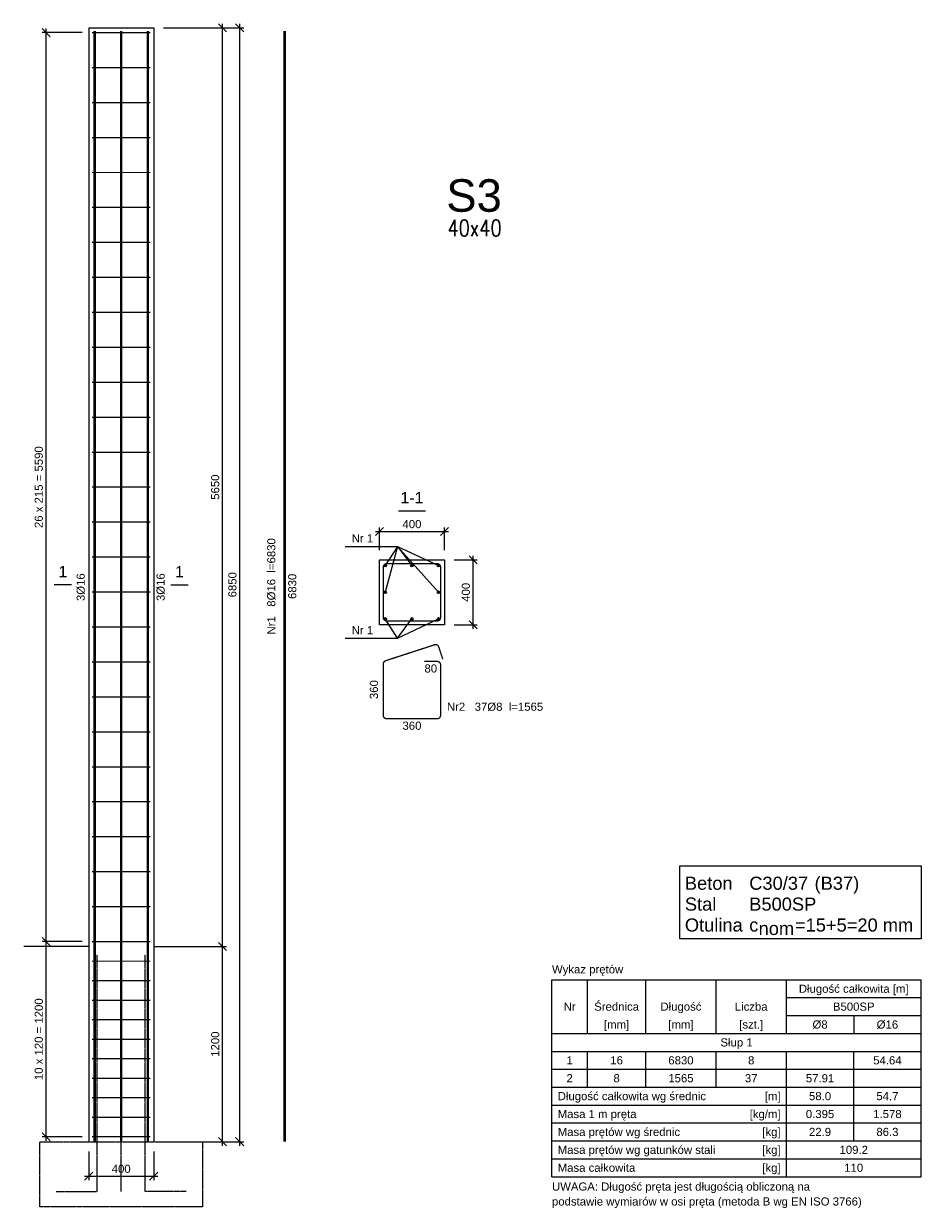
# Model space of a CAD drawing. Header units: millimetres. Extents: x -175722 to -110961, y 52375 to 104640.
# Tile 2 of 146: x -165005 to -159469, y 53265 to 60550. Entities that reach past the tile are written whole.
import ezdxf
from ezdxf.enums import TextEntityAlignment as Align

# ---------------------------------------------------------------- set-up
doc = ezdxf.new("R2010")
doc.units = ezdxf.units.MM
doc.linetypes.add('DASHED', pattern=[0.75, 0.5, -0.25])
for name, color, linetype in [('AS_Balustrady', 53, 'Continuous'), ('SPECBUD_Cienkie', 9, 'Continuous'), ('SPECBUD_Grube', 7, 'Continuous'), ('SPECBUD_Opisy', 6, 'Continuous'), ('SPECBUD_Pręty zbrojeniowe', 1, 'Continuous'), ('SPECBUD_Wymiary', 9, 'Continuous')]:
    doc.layers.add(name, color=color, linetype=linetype)
doc.styles.add('Arial', font='arial.ttf', dxfattribs={"height": 90})
doc.styles.add('e-cad_3', font='simplex.shx', dxfattribs={"width": 0.8})
doc.styles.add('SPECBUD_TXT', font='arial.ttf')
doc.dimstyles.new('SPECBUD_mm_20', dxfattribs={"dimscale": 20, "dimtxt": 2.5, "dimasz": 2.5, "dimexe": 1.25, "dimexo": 3, "dimgap": 1, "dimtad": 1, "dimdec": 0, "dimzin": 0, "dimtxsty": 'SPECBUD_TXT', "dimblk": 'OBLIQUE', "dimblk1": 'OBLIQUE', "dimblk2": 'OBLIQUE', "dimcen": 1, "dimclrt": 7, "dimadec": 0, "dimazin": 0, "dimtfac": 1, "dimtdec": 4, "dimtofl": 0, "dimtmove": 0, "dimatfit": 3, "dimfxl": 0, "dimtolj": 1, "dimtzin": 0, "dimarcsym": 0})

# ---------------------------------------------------------------- blocks, each defined once
blk = doc.blocks.new('_Oblique')
at = {"color": 0, "linetype": 'ByBlock', "lineweight": -2}
blk.add_line((-0.5, -0.5), (0.5, 0.5), dxfattribs=at)
blk = doc.blocks.new('*D469')
at = {"color": 0, "lineweight": -2, "transparency": 16777216}
for p, q in [((895.28, -63.5), (1283.6, -63.5)), ((1258.6, -5738.5), (1258.6, -38.5)), ((895.28, -5713.5), (1283.6, -5713.5)), ((1257.35, -5713.5), (1257.35, -5713.5))]:
    blk.add_line(p, q, dxfattribs=at)
at = {"layer": 'Defpoints', "color": 0, "transparency": 16777216}
for p in [(835.28, -63.5), (835.28, -5713.5)]:
    blk.add_point(p, dxfattribs=at)
at = {"transparency": 16777216, "xscale": 50, "yscale": 50}
for p, rotation in [((1258.6, -63.5), 90), ((1258.6, -5713.5), 270)]:
    blk.add_blockref('_Oblique', p, dxfattribs=dict(at, rotation=rotation))
at = {"color": 7, "transparency": 16777216, "style": 'SPECBUD_TXT'}
blk.add_text('5650', height=50, rotation=90, dxfattribs=at).set_placement((1238.6, -2888.5), align=Align.CENTER)
blk = doc.blocks.new('*D470')
at = {"color": 0, "lineweight": -2, "transparency": 16777216}
for p, q in [((895.28, -5713.5), (1283.6, -5713.5)), ((1258.6, -6938.5), (1258.6, -5688.5)), ((895.28, -6913.5), (1283.6, -6913.5)), ((1257.35, -6913.5), (1257.35, -6913.5))]:
    blk.add_line(p, q, dxfattribs=at)
at = {"layer": 'Defpoints', "color": 0, "transparency": 16777216}
for p in [(835.28, -5713.5), (835.28, -6913.5)]:
    blk.add_point(p, dxfattribs=at)
at = {"transparency": 16777216, "xscale": 50, "yscale": 50}
for p, rotation in [((1258.6, -5713.5), 90), ((1258.6, -6913.5), 270)]:
    blk.add_blockref('_Oblique', p, dxfattribs=dict(at, rotation=rotation))
at = {"color": 7, "transparency": 16777216, "style": 'SPECBUD_TXT'}
blk.add_text('1200', height=50, rotation=90, dxfattribs=at).set_placement((1238.6, -6313.5), align=Align.CENTER)
blk = doc.blocks.new('*D471')
at = {"color": 0, "lineweight": -2, "transparency": 16777216}
for p, q in [((895.28, -63.5), (1389.43, -63.5)), ((1364.43, -6938.5), (1364.43, -38.5)), ((895.28, -6913.5), (1389.43, -6913.5)), ((1363.18, -6913.5), (1363.18, -6913.5))]:
    blk.add_line(p, q, dxfattribs=at)
at = {"layer": 'Defpoints', "color": 0, "transparency": 16777216}
for p in [(835.28, -63.5), (835.28, -6913.5)]:
    blk.add_point(p, dxfattribs=at)
at = {"transparency": 16777216, "xscale": 50, "yscale": 50}
for p, rotation in [((1364.43, -63.5), 90), ((1364.43, -6913.5), 270)]:
    blk.add_blockref('_Oblique', p, dxfattribs=dict(at, rotation=rotation))
at = {"color": 7, "transparency": 16777216, "style": 'SPECBUD_TXT'}
blk.add_text('6850', height=50, rotation=90, dxfattribs=at).set_placement((1344.43, -3488.5), align=Align.CENTER)
blk = doc.blocks.new('*D472')
at = {"color": 0, "lineweight": -2, "transparency": 16777216}
for p, q in [((435.28, -6973.5), (435.28, -7150.16)), ((835.28, -6973.5), (835.28, -7150.16)), ((410.28, -7125.16), (860.28, -7125.16)), ((435.28, -7123.91), (435.28, -7123.91))]:
    blk.add_line(p, q, dxfattribs=at)
at = {"layer": 'Defpoints', "color": 0, "transparency": 16777216}
for p in [(435.28, -6913.5), (835.28, -6913.5)]:
    blk.add_point(p, dxfattribs=at)
at = {"transparency": 16777216, "xscale": 50, "yscale": 50, "rotation": 180}
blk.add_blockref('_Oblique', (435.28, -7125.16), dxfattribs=at)
at = {"transparency": 16777216, "xscale": 50, "yscale": 50}
blk.add_blockref('_Oblique', (835.28, -7125.16), dxfattribs=at)
at = {"color": 7, "transparency": 16777216, "style": 'SPECBUD_TXT'}
blk.add_text('400', height=50, dxfattribs=at).set_placement((635.28, -7105.16), align=Align.CENTER)
blk = doc.blocks.new('*D473')
at = {"color": 0, "lineweight": -2, "transparency": 16777216}
for p, q in [((173.03, -6908.5), (173.03, -5658.5)), ((395.28, -5683.5), (148.03, -5683.5)), ((395.28, -6883.5), (148.03, -6883.5)), ((174.28, -6883.5), (174.28, -6883.5))]:
    blk.add_line(p, q, dxfattribs=at)
at = {"layer": 'Defpoints', "color": 0, "transparency": 16777216}
for p in [(455.28, -5683.5), (455.28, -6883.5)]:
    blk.add_point(p, dxfattribs=at)
at = {"transparency": 16777216, "xscale": 50, "yscale": 50}
for p, rotation in [((173.03, -5683.5), 90), ((173.03, -6883.5), 270)]:
    blk.add_blockref('_Oblique', p, dxfattribs=dict(at, rotation=rotation))
at = {"color": 7, "transparency": 16777216, "style": 'SPECBUD_TXT'}
blk.add_text('10 x 120 = 1200', height=50, rotation=90, dxfattribs=at).set_placement((153.03, -6283.5), align=Align.CENTER)
blk = doc.blocks.new('*D474')
at = {"color": 0, "lineweight": -2, "transparency": 16777216}
for p, q in [((173.03, -5708.5), (173.03, -68.5)), ((395.28, -93.5), (148.03, -93.5)), ((395.28, -5683.5), (148.03, -5683.5)), ((174.28, -5683.5), (174.28, -5683.5))]:
    blk.add_line(p, q, dxfattribs=at)
at = {"layer": 'Defpoints', "color": 0, "transparency": 16777216}
for p in [(455.28, -93.5), (455.28, -5683.5)]:
    blk.add_point(p, dxfattribs=at)
at = {"transparency": 16777216, "xscale": 50, "yscale": 50}
for p, rotation in [((173.03, -93.5), 90), ((173.03, -5683.5), 270)]:
    blk.add_blockref('_Oblique', p, dxfattribs=dict(at, rotation=rotation))
at = {"color": 7, "transparency": 16777216, "style": 'SPECBUD_TXT'}
blk.add_text('26 x 215 = 5590', height=50, rotation=90, dxfattribs=at).set_placement((153.03, -2888.5), align=Align.CENTER)
blk = doc.blocks.new('*D475')
at = {"color": 0, "lineweight": -2, "transparency": 16777216}
for p, q in [((2684.25, -3335.07), (2825.65, -3335.07)), ((2800.65, -3760.07), (2800.65, -3310.07)), ((2684.25, -3735.07), (2825.65, -3735.07)), ((2799.4, -3735.07), (2799.4, -3735.07))]:
    blk.add_line(p, q, dxfattribs=at)
at = {"layer": 'Defpoints', "color": 0, "transparency": 16777216}
for p in [(2624.25, -3335.07), (2624.25, -3735.07)]:
    blk.add_point(p, dxfattribs=at)
at = {"transparency": 16777216, "xscale": 50, "yscale": 50}
for p, rotation in [((2800.65, -3335.07), 90), ((2800.65, -3735.07), 270)]:
    blk.add_blockref('_Oblique', p, dxfattribs=dict(at, rotation=rotation))
at = {"color": 7, "transparency": 16777216, "style": 'SPECBUD_TXT'}
blk.add_text('400', height=50, rotation=90, dxfattribs=at).set_placement((2780.65, -3535.07), align=Align.CENTER)
blk = doc.blocks.new('*D476')
at = {"color": 0, "lineweight": -2, "transparency": 16777216}
for p, q in [((2199.25, -3160.78), (2649.25, -3160.78)), ((2224.25, -3275.07), (2224.25, -3135.78)), ((2224.25, -3162.03), (2224.25, -3162.03)), ((2624.25, -3275.07), (2624.25, -3135.78))]:
    blk.add_line(p, q, dxfattribs=at)
at = {"layer": 'Defpoints', "color": 0, "transparency": 16777216}
for p in [(2224.25, -3335.07), (2624.25, -3335.07)]:
    blk.add_point(p, dxfattribs=at)
at = {"transparency": 16777216, "xscale": 50, "yscale": 50, "rotation": 180}
blk.add_blockref('_Oblique', (2224.25, -3160.78), dxfattribs=at)
at = {"transparency": 16777216, "xscale": 50, "yscale": 50}
blk.add_blockref('_Oblique', (2624.25, -3160.78), dxfattribs=at)
at = {"color": 7, "transparency": 16777216, "style": 'SPECBUD_TXT'}
blk.add_text('400', height=50, dxfattribs=at).set_placement((2424.25, -3140.78), align=Align.CENTER)
blk = doc.blocks.new('SPECBUD_SOKWITY1_20260225213854')
at = {"layer": 'SPECBUD_Pręty zbrojeniowe', "ltscale": 4}
h = blk.add_hatch(color=256, dxfattribs=at)
edge = h.paths.add_edge_path()
edge.add_arc((2260.25, -3371.07), 8, 0, 360)
h = blk.add_hatch(color=256, dxfattribs=at)
edge = h.paths.add_edge_path()
edge.add_arc((2424.25, -3371.07), 8, 0, 360)
h = blk.add_hatch(color=256, dxfattribs=at)
edge = h.paths.add_edge_path()
edge.add_arc((2588.25, -3371.07), 8, 0, 360)
h = blk.add_hatch(color=256, dxfattribs=at)
edge = h.paths.add_edge_path()
edge.add_arc((2260.25, -3535.07), 8, 0, 360)
h = blk.add_hatch(color=256, dxfattribs=at)
edge = h.paths.add_edge_path()
edge.add_arc((2588.25, -3535.07), 8, 0, 360)
h = blk.add_hatch(color=256, dxfattribs=at)
edge = h.paths.add_edge_path()
edge.add_arc((2260.25, -3699.07), 8, 0, 360)
h = blk.add_hatch(color=256, dxfattribs=at)
edge = h.paths.add_edge_path()
edge.add_arc((2424.25, -3699.07), 8, 0, 360)
h = blk.add_hatch(color=256, dxfattribs=at)
edge = h.paths.add_edge_path()
edge.add_arc((2588.25, -3699.07), 8, 0, 360)
at = {"layer": 'SPECBUD_Cienkie', "linetype": 'Continuous', "ltscale": 4}
for p, q in [((3503.84, -6248.03), (3503.84, -5917.79)), ((3863.21, -6248.03), (3863.21, -5917.79)), ((4295.59, -6248.03), (4295.59, -5917.79)), ((4727.97, -6248.03), (4727.97, -5917.79)), ((4727.97, -6027.87), (5557.27, -6027.87)), ((4727.97, -6137.95), (5557.27, -6137.95)), ((5142.62, -6137.95), (5142.62, -6248.03)), ((3285.88, -6358.11), (5557.27, -6358.11)), ((3503.84, -6578.27), (3503.84, -6358.11)), ((3863.21, -6578.27), (3863.21, -6358.11)), ((4295.59, -6578.27), (4295.59, -6358.11)), ((4727.97, -7128.67), (4727.97, -6358.11)), ((5142.62, -6908.51), (5142.62, -6358.11)), ((3285.88, -6468.19), (5557.27, -6468.19)), ((3285.88, -6688.35), (5557.27, -6688.35)), ((3285.88, -6798.43), (5557.27, -6798.43)), ((3285.88, -6908.51), (5557.27, -6908.51)), ((3285.88, -7018.59), (5557.27, -7018.59))]:
    blk.add_line(p, q, dxfattribs=at)
for points in [[(435.28, -5713.5), (35.28, -5713.5)], [(835.28, -5713.5), (1235.28, -5713.5)]]:
    blk.add_lwpolyline(points, dxfattribs=at)
at = {"layer": 'SPECBUD_Cienkie', "linetype": 'DASHED', "ltscale": 4}
blk.add_lwpolyline([(135.28, -7313.5), (135.28, -6913.5), (385.28, -6913.5), (385.28, -6913.5), (885.28, -6913.5), (885.28, -6913.5), (1135.28, -6913.5), (1135.28, -7313.5), (135.28, -7313.5)], dxfattribs=at)
at = {"layer": 'SPECBUD_Grube', "linetype": 'Continuous', "ltscale": 4}
for p, q in [((3285.88, -5917.79), (5557.27, -5917.79)), ((3285.88, -7128.67), (3285.88, -5917.79)), ((5557.27, -7128.67), (5557.27, -5917.79)), ((3285.88, -6248.03), (5557.27, -6248.03)), ((3285.88, -6578.27), (5557.27, -6578.27)), ((3285.88, -7128.67), (5557.27, -7128.67))]:
    blk.add_line(p, q, dxfattribs=at)
for points in [[(435.28, -63.5), (435.28, -6913.5)], [(435.28, -63.5), (835.28, -63.5)], [(835.28, -63.5), (835.28, -6913.5)], [(2224.25, -3335.07), (2224.25, -3335.07), (2624.25, -3335.07), (2624.25, -3335.07), (2624.25, -3735.07), (2624.25, -3735.07), (2224.25, -3735.07), (2224.25, -3735.07), (2224.25, -3335.07)]]:
    blk.add_lwpolyline(points, dxfattribs=at)
blk.add_lwpolyline([(4071.64, -5217.45), (5557.27, -5217.45), (5557.27, -5666.59), (4071.64, -5666.59)], close=True, dxfattribs=at)
at = {"layer": 'SPECBUD_Opisy', "linetype": 'Continuous', "ltscale": 4}
for p, q in [((2341.18, -3033.77), (2507.32, -3033.77)), ((2012.57, -3252.51), (2300.14, -3252.51)), ((329.45, -3488.5), (223.62, -3488.5)), ((941.12, -3488.5), (1046.96, -3488.5)), ((2012.57, -3817.63), (2300.14, -3817.63))]:
    blk.add_line(p, q, dxfattribs=at)
for points in [[(2300.14, -3252.51), (2335.42, -3252.51), (2260.25, -3371.07)], [(2300.14, -3252.51), (2335.42, -3252.51), (2260.25, -3535.07)], [(2300.14, -3252.51), (2335.42, -3252.51), (2588.25, -3371.07)], [(2300.14, -3252.51), (2335.42, -3252.51), (2588.25, -3535.07)], [(2300.14, -3252.51), (2335.42, -3252.51), (2424.25, -3371.07)], [(2300.14, -3817.63), (2335.42, -3817.63), (2260.25, -3699.07)], [(2300.14, -3817.63), (2335.42, -3817.63), (2588.25, -3699.07)], [(2300.14, -3817.63), (2335.42, -3817.63), (2424.25, -3699.07)]]:
    blk.add_lwpolyline(points, dxfattribs=at)
at = {"layer": 'SPECBUD_Pręty zbrojeniowe', "linetype": 'Continuous', "ltscale": 4}
for points, const_width in [([(815.28, -93.5), (455.28, -93.5)], 8), ([(471.28, -6913.5), (471.28, -6913.5), (471.28, -6913.5), (471.28, -6913.5), (471.28, -6913.5), (471.28, -6913.5), (471.28, -83.5), (471.28, -83.5), (471.28, -83.5), (471.28, -83.5), (471.28, -83.5), (471.28, -83.5)], 16), ([(471.28, -6913.5), (471.28, -6913.5), (471.28, -6913.5), (471.28, -6913.5), (471.28, -6913.5), (471.28, -6913.5), (471.28, -83.5), (471.28, -83.5), (471.28, -83.5), (471.28, -83.5), (471.28, -83.5), (471.28, -83.5)], 16), ([(471.28, -6913.5), (471.28, -6913.5), (471.28, -6913.5), (471.28, -6913.5), (471.28, -6913.5), (471.28, -6913.5), (471.28, -83.5), (471.28, -83.5), (471.28, -83.5), (471.28, -83.5), (471.28, -83.5), (471.28, -83.5)], 16), ([(635.28, -6913.5), (635.28, -6913.5), (635.28, -6913.5), (635.28, -6913.5), (635.28, -6913.5), (635.28, -6913.5), (635.28, -83.5), (635.28, -83.5), (635.28, -83.5), (635.28, -83.5), (635.28, -83.5), (635.28, -83.5)], 16), ([(635.28, -6913.5), (635.28, -6913.5), (635.28, -6913.5), (635.28, -6913.5), (635.28, -6913.5), (635.28, -6913.5), (635.28, -83.5), (635.28, -83.5), (635.28, -83.5), (635.28, -83.5), (635.28, -83.5), (635.28, -83.5)], 16), ([(799.28, -6913.5), (799.28, -6913.5), (799.28, -6913.5), (799.28, -6913.5), (799.28, -6913.5), (799.28, -6913.5), (799.28, -83.5), (799.28, -83.5), (799.28, -83.5), (799.28, -83.5), (799.28, -83.5), (799.28, -83.5)], 16), ([(799.28, -6913.5), (799.28, -6913.5), (799.28, -6913.5), (799.28, -6913.5), (799.28, -6913.5), (799.28, -6913.5), (799.28, -83.5), (799.28, -83.5), (799.28, -83.5), (799.28, -83.5), (799.28, -83.5), (799.28, -83.5)], 16), ([(799.28, -6913.5), (799.28, -6913.5), (799.28, -6913.5), (799.28, -6913.5), (799.28, -6913.5), (799.28, -6913.5), (799.28, -83.5), (799.28, -83.5), (799.28, -83.5), (799.28, -83.5), (799.28, -83.5), (799.28, -83.5)], 16), ([(1640.56, -6913.5), (1640.56, -6913.5), (1640.56, -6913.5), (1640.56, -6913.5), (1640.56, -6913.5), (1640.56, -6913.5), (1640.56, -83.5), (1640.56, -83.5), (1640.56, -83.5), (1640.56, -83.5), (1640.56, -83.5), (1640.56, -83.5)], 16), ([(815.28, -308.5), (455.28, -308.5)], 8), ([(815.28, -523.5), (455.28, -523.5)], 8), ([(815.28, -738.5), (455.28, -738.5)], 8), ([(815.28, -953.5), (455.28, -953.5)], 8), ([(815.28, -1168.5), (455.28, -1168.5)], 8), ([(815.28, -1383.5), (455.28, -1383.5)], 8), ([(815.28, -1598.5), (455.28, -1598.5)], 8), ([(815.28, -1813.5), (455.28, -1813.5)], 8), ([(815.28, -2028.5), (455.28, -2028.5)], 8), ([(815.28, -2243.5), (455.28, -2243.5)], 8), ([(815.28, -2458.5), (455.28, -2458.5)], 8), ([(815.28, -2673.5), (455.28, -2673.5)], 8), ([(815.28, -2888.5), (455.28, -2888.5)], 8), ([(815.28, -3103.5), (455.28, -3103.5)], 8), ([(815.28, -3318.5), (455.28, -3318.5)], 8), ([(815.28, -3533.5), (455.28, -3533.5)], 8), ([(815.28, -3748.5), (455.28, -3748.5)], 8), ([(815.28, -3963.5), (455.28, -3963.5)], 8), ([(815.28, -4178.5), (455.28, -4178.5)], 8), ([(815.28, -4393.5), (455.28, -4393.5)], 8), ([(815.28, -4608.5), (455.28, -4608.5)], 8), ([(815.28, -4823.5), (455.28, -4823.5)], 8), ([(815.28, -5038.5), (455.28, -5038.5)], 8), ([(815.28, -5253.5), (455.28, -5253.5)], 8), ([(815.28, -5468.5), (455.28, -5468.5)], 8), ([(815.28, -5683.5), (455.28, -5683.5)], 8), ([(815.28, -5803.5), (455.28, -5803.5)], 8), ([(815.28, -5923.5), (455.28, -5923.5)], 8), ([(815.28, -6043.5), (455.28, -6043.5)], 8), ([(815.28, -6163.5), (455.28, -6163.5)], 8), ([(815.28, -6283.5), (455.28, -6283.5)], 8), ([(815.28, -6403.5), (455.28, -6403.5)], 8), ([(815.28, -6523.5), (455.28, -6523.5)], 8), ([(815.28, -6643.5), (455.28, -6643.5)], 8), ([(815.28, -6763.5), (455.28, -6763.5)], 8), ([(815.28, -6883.5), (455.28, -6883.5)], 8)]:
    blk.add_lwpolyline(points, dxfattribs=dict(at, const_width=const_width))
at = {"layer": 'SPECBUD_Pręty zbrojeniowe', "linetype": 'Continuous', "ltscale": 4, "const_width": 8}
for points in [[(2500.25, -3359.07), (2580.25, -3359.07, -0.4142136), (2600.25, -3379.07), (2600.25, -3691.07, -0.4142136), (2580.25, -3711.07), (2268.25, -3711.07, -0.4142136), (2248.25, -3691.07), (2248.25, -3379.07, -0.4142136), (2268.25, -3359.07), (2580.25, -3359.07, -0.4142136), (2600.25, -3379.07), (2600.25, -3459.07)], [(2500.25, -3960.42), (2580.25, -3960.42, -0.4142136), (2600.25, -3980.42), (2600.25, -4292.42, -0.4142136), (2580.25, -4312.42), (2268.25, -4312.42, -0.4142136), (2248.25, -4292.42), (2248.25, -3974.95, -0.3249222), (2262.07, -3955.93), (2564, -3857.83, -0.4142105), (2589.2, -3870.67), (2613.92, -3946.75)]]:
    blk.add_lwpolyline(points, format="xyb", dxfattribs=at)
at = {"layer": 'SPECBUD_Pręty zbrojeniowe', "linetype": 'DASHED', "ltscale": 4}
for points in [[(235.4, -7220.5), (235.4, -7220.5), (235.4, -7220.5), (235.4, -7220.5), (235.4, -7220.5), (235.4, -7220.5), (487.28, -7220.5), (487.28, -7220.5), (487.28, -7220.5), (487.28, -7220.5), (487.28, -7220.5), (487.28, -5763.74), (487.28, -5763.74), (487.28, -5763.74), (487.28, -5763.74), (487.28, -5763.74), (487.28, -5763.74)], [(235.4, -7220.5), (235.4, -7220.5), (235.4, -7220.5), (235.4, -7220.5), (235.4, -7220.5), (235.4, -7220.5), (487.28, -7220.5), (487.28, -7220.5), (487.28, -7220.5), (487.28, -7220.5), (487.28, -7220.5), (487.28, -5763.74), (487.28, -5763.74), (487.28, -5763.74), (487.28, -5763.74), (487.28, -5763.74), (487.28, -5763.74)], [(235.4, -7220.5), (235.4, -7220.5), (235.4, -7220.5), (235.4, -7220.5), (235.4, -7220.5), (235.4, -7220.5), (487.28, -7220.5), (487.28, -7220.5), (487.28, -7220.5), (487.28, -7220.5), (487.28, -7220.5), (487.28, -5763.74), (487.28, -5763.74), (487.28, -5763.74), (487.28, -5763.74), (487.28, -5763.74), (487.28, -5763.74)], [(635.28, -7220.5), (635.28, -7220.5), (635.28, -7220.5), (635.28, -7220.5), (635.28, -7220.5), (635.28, -7220.5), (635.28, -7220.5), (635.28, -7220.5), (635.28, -7220.5), (635.28, -7220.5), (635.28, -7220.5), (635.28, -5763.74), (635.28, -5763.74), (635.28, -5763.74), (635.28, -5763.74), (635.28, -5763.74), (635.28, -5763.74)], [(635.28, -7220.5), (635.28, -7220.5), (635.28, -7220.5), (635.28, -7220.5), (635.28, -7220.5), (635.28, -7220.5), (635.28, -7220.5), (635.28, -7220.5), (635.28, -7220.5), (635.28, -7220.5), (635.28, -7220.5), (635.28, -5763.74), (635.28, -5763.74), (635.28, -5763.74), (635.28, -5763.74), (635.28, -5763.74), (635.28, -5763.74)], [(1035.16, -7220.5), (1035.16, -7220.5), (1035.16, -7220.5), (1035.16, -7220.5), (1035.16, -7220.5), (1035.16, -7220.5), (783.28, -7220.5), (783.28, -7220.5), (783.28, -7220.5), (783.28, -7220.5), (783.28, -7220.5), (783.28, -5763.74), (783.28, -5763.74), (783.28, -5763.74), (783.28, -5763.74), (783.28, -5763.74), (783.28, -5763.74)], [(1035.16, -7220.5), (1035.16, -7220.5), (1035.16, -7220.5), (1035.16, -7220.5), (1035.16, -7220.5), (1035.16, -7220.5), (783.28, -7220.5), (783.28, -7220.5), (783.28, -7220.5), (783.28, -7220.5), (783.28, -7220.5), (783.28, -5763.74), (783.28, -5763.74), (783.28, -5763.74), (783.28, -5763.74), (783.28, -5763.74), (783.28, -5763.74)], [(1035.16, -7220.5), (1035.16, -7220.5), (1035.16, -7220.5), (1035.16, -7220.5), (1035.16, -7220.5), (1035.16, -7220.5), (783.28, -7220.5), (783.28, -7220.5), (783.28, -7220.5), (783.28, -7220.5), (783.28, -7220.5), (783.28, -5763.74), (783.28, -5763.74), (783.28, -5763.74), (783.28, -5763.74), (783.28, -5763.74), (783.28, -5763.74)]]:
    blk.add_lwpolyline(points, dxfattribs=at)
at = {"layer": 'SPECBUD_Pręty zbrojeniowe', "linetype": 'Continuous', "ltscale": 4}
for centre in [(2260.25, -3371.07), (2424.25, -3371.07), (2588.25, -3371.07), (2260.25, -3535.07), (2588.25, -3535.07), (2260.25, -3699.07), (2424.25, -3699.07), (2588.25, -3699.07)]:
    blk.add_circle(centre, 8, dxfattribs=at)
at = {"layer": 'SPECBUD_Opisy', "color": 7, "ltscale": 4, "style": 'SPECBUD_TXT'}
for s, p in [('1-1', (2424.25, -3009.41)), ('1', (276.54, -3464.14)), ('1', (994.04, -3464.14))]:
    blk.add_text(s, height=70, dxfattribs=at).set_placement(p, align=Align.BOTTOM_CENTER)
for s, p in [('Nr 1', (2053.65, -3178.18)), ('Nr 1', (2053.65, -3743.3)), ('Nr2   37Ø8  l=1565', (2639.53, -4213.63)), ('UWAGA: Długość pręta jest długością obliczoną na ', (3285.88, -7164.42)), ('podstawie wymiarów w osi pręta (metoda B wg EN ISO 3766)', (3285.88, -7256.15))]:
    blk.add_text(s, height=50, dxfattribs=at).set_placement(p, align=Align.TOP_LEFT)
for s, p in [('Nr1   8Ø16  l=6830', (1533.77, -3498.5)), ('6830', (1662.67, -3498.5))]:
    blk.add_text(s, height=50, rotation=90, dxfattribs=at).set_placement(p, align=Align.TOP_CENTER)
for p in [(360.95, -3588.94), (852.68, -3588.94)]:
    blk.add_text('3Ø16', height=50, rotation=90, dxfattribs=at).set_placement(p, align=Align.TOP_LEFT)
for s, p in [('80', (2540.25, -3978.53)), ('360', (2424.25, -4330.53))]:
    blk.add_text(s, height=50, dxfattribs=at).set_placement(p, align=Align.TOP_CENTER)
blk.add_text('360', height=50, rotation=90, dxfattribs=at).set_placement((2230.14, -4133.68), align=Align.BOTTOM_CENTER)
at = {"layer": 'SPECBUD_Opisy', "color": 7, "ltscale": 0.2, "style": 'SPECBUD_TXT'}
for s, height, p in [('Beton', 80.465, (4103.58, -5364.34)), ('C30/37', 80.465, (4499.74, -5364.34)), (' (B37)', 80.465, (4870.42, -5364.34)), ('Stal', 80.465, (4103.58, -5492.76)), ('B500SP', 80.465, (4499.74, -5492.76)), ('Otulina', 80.465, (4103.58, -5621.18)), ('c', 80.47, (4499.74, -5621.18)), ('nom', 80.465, (4557.23, -5642.58)), ('=15+5=20 mm', 80.465, (4780.85, -5621.18))]:
    blk.add_text(s, height=height, dxfattribs=at).set_placement(p)
at = {"layer": 'SPECBUD_Opisy', "color": 7, "ltscale": 4, "style": 'SPECBUD_TXT'}
for s, p in [('Wykaz prętów', (3285.88, -5853.57)), ('Długość całkowita wg średnic', (3321.16, -6633.3)), ('Masa 1 m pręta', (3321.16, -6743.38)), ('Masa prętów wg średnic', (3321.16, -6853.46)), ('Masa prętów wg gatunków stali', (3321.16, -6963.54)), ('Masa całkowita', (3321.16, -7073.62))]:
    blk.add_text(s, height=50, dxfattribs=at).set_placement(p, align=Align.MIDDLE_LEFT)
for s, p in [('Długość całkowita [m]', (5142.62, -5972.82)), ('Nr', (3394.86, -6082.9)), ('Średnica', (3683.52, -6082.9)), ('Długość', (4079.4, -6082.9)), ('Liczba', (4511.78, -6082.9)), ('B500SP', (5142.62, -6082.9)), ('[mm]', (3683.52, -6192.98)), ('[mm]', (4079.4, -6192.98)), ('[szt.]', (4511.78, -6192.98)), ('Ø8', (4935.29, -6192.98)), ('Ø16', (5349.94, -6192.98)), ('Słup 1', (4421.57, -6303.06)), ('1', (3394.86, -6413.14)), ('16', (3683.52, -6413.14)), ('6830', (4079.4, -6413.14)), ('8', (4511.78, -6413.14)), ('54.64', (5349.94, -6413.14)), ('2', (3394.86, -6523.22)), ('8', (3683.52, -6523.22)), ('1565', (4079.4, -6523.22)), ('37', (4511.78, -6523.22)), ('57.91', (4935.29, -6523.22)), ('58.0', (4935.29, -6633.3)), ('54.7', (5349.94, -6633.3)), ('0.395', (4935.29, -6743.38)), ('1.578', (5349.94, -6743.38)), ('22.9', (4935.29, -6853.46)), ('86.3', (5349.94, -6853.46)), ('109.2', (5142.62, -6963.54)), ('110', (5142.62, -7073.62))]:
    blk.add_text(s, height=50, dxfattribs=at).set_placement(p, align=Align.MIDDLE_CENTER)
for s, p in [('[m]', (4692.69, -6633.3)), ('[kg/m]', (4692.69, -6743.38)), ('[kg]', (4692.69, -6853.46)), ('[kg]', (4692.69, -6963.54)), ('[kg]', (4692.69, -7073.62))]:
    blk.add_text(s, height=50, dxfattribs=at).set_placement(p, align=Align.MIDDLE_RIGHT)
at = {"layer": 'SPECBUD_Wymiary', "ltscale": 4}
for base, p1, p2, text, picture, middle in [((173.03, -93.5), (455.28, -5683.5), (455.28, -93.5), '26 x 215 = 5590', '*D474', (173.03, -2888.5)), ((173.03, -5683.5), (455.28, -6883.5), (455.28, -5683.5), '10 x 120 = 1200', '*D473', (173.03, -6283.5))]:
    dim = blk.add_linear_dim(base=base, p1=p1, p2=p2, angle=90, text=text, dimstyle='SPECBUD_mm_20', override={"dimblk1": 'Oblique', "dimblk2": 'Oblique', "dimsah": 1}, dxfattribs=at)
    dim.commit()
    dim.dimension.update_dxf_attribs({"geometry": picture, "text_midpoint": middle})
for base, p1, p2, picture, middle in [((1258.6, -63.5), (835.28, -5713.5), (835.28, -63.5), '*D469', (1258.6, -2888.5)), ((1364.43, -63.5), (835.28, -6913.5), (835.28, -63.5), '*D471', (1364.43, -3488.5)), ((2800.65, -3335.07), (2624.25, -3735.07), (2624.25, -3335.07), '*D475', (2800.65, -3535.07)), ((1258.6, -5713.5), (835.28, -6913.5), (835.28, -5713.5), '*D470', (1258.6, -6313.5))]:
    dim = blk.add_linear_dim(base=base, p1=p1, p2=p2, angle=90, dimstyle='SPECBUD_mm_20', override={"dimblk1": 'Oblique', "dimblk2": 'Oblique', "dimsah": 1}, dxfattribs=at)
    dim.commit()
    dim.dimension.update_dxf_attribs({"geometry": picture, "text_midpoint": middle})
for base, p1, p2, picture, middle in [((2624.25, -3160.78), (2224.25, -3335.07), (2624.25, -3335.07), '*D476', (2424.25, -3160.78)), ((835.28, -7125.16), (435.28, -6913.5), (835.28, -6913.5), '*D472', (635.28, -7125.16))]:
    dim = blk.add_linear_dim(base=base, p1=p1, p2=p2, dimstyle='SPECBUD_mm_20', override={"dimblk1": 'Oblique', "dimblk2": 'Oblique', "dimsah": 1}, dxfattribs=at)
    dim.commit()
    dim.dimension.update_dxf_attribs({"geometry": picture, "text_midpoint": middle})

msp = doc.modelspace()

# ---------------------------------------------------------------- block references
msp.add_blockref('SPECBUD_SOKWITY1_20260225213854', (-165039.78026, 60588.36024))

# ---------------------------------------------------------------- texts
at = {"layer": 'AS_Balustrady', "linetype": 'Continuous', "ltscale": 0.25, "style": 'Arial'}
msp.add_text('S3', height=200, dxfattribs=at).set_placement((-162404.21108, 59393.38124))
at = {"layer": 'AS_Balustrady', "linetype": 'Continuous', "ltscale": 0.25, "style": 'e-cad_3', "width": 0.8}
msp.add_text('40x40', height=100, dxfattribs=at).set_placement((-162396.41115, 59243.38124))

doc.saveas('drawing.dxf')
